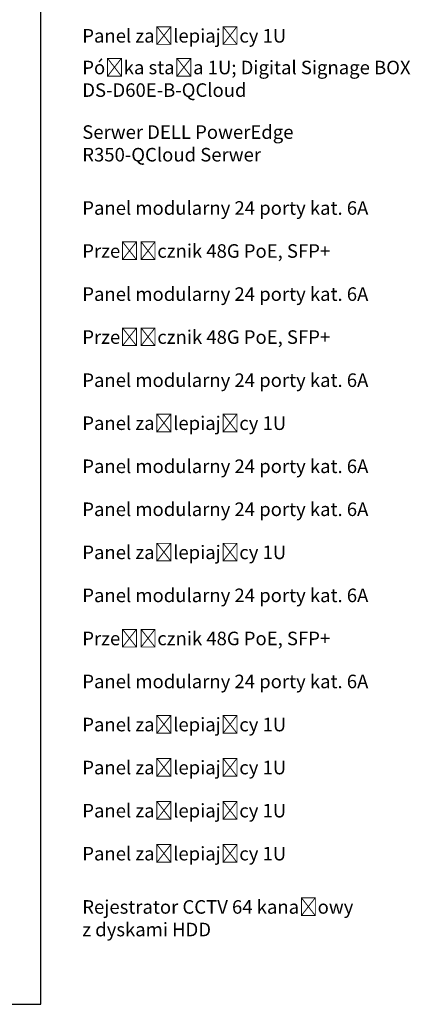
# Model space of a CAD drawing. Header units: millimetres. Extents: x 94562 to 148980, y -25377 to 3008.
# Tile 83 of 140: x 101524 to 101926, y -22946 to -21929. Entities that reach past the tile are written whole.
import ezdxf

# ---------------------------------------------------------------- set-up
doc = ezdxf.new("R2010")
doc.units = ezdxf.units.MM
doc.layers.add('tt_opis', color=30, linetype='Continuous')
doc.layers.add('tt_symbole', color=40, linetype='Continuous')
doc.styles.add('_LANSTER_01', font='romans.shx')

# ---------------------------------------------------------------- blocks, each defined once
blk = doc.blocks.new('IT_szafa_stojąca_42U')
for p, q in [((366.09, 1605.48), (366.09, 1801.06)), ((286.08, 1605.48), (366.09, 1605.48))]:
    blk.add_line(p, q)

msp = doc.modelspace()

# ---------------------------------------------------------------- block references
at = {"layer": 'tt_symbole', "xscale": 10, "yscale": 10, "zscale": 10}
msp.add_blockref('IT_szafa_stojąca_42U', (97884.4, -39000.7), dxfattribs=at)

# ---------------------------------------------------------------- texts
at = {"layer": 'tt_opis', "char_height": 14, "attachment_point": 4, "style": '_LANSTER_01'}
for s, insert in [('\\A1;{\\Fsimplex|c238;Panel zaślepiający 1U}', (101588, -21945.8)), ('\\A1;{\\Fsimplex|c238;Półka stała 1U; Digital Signage BOX ^JDS-D60E-B-QCloud}', (101588, -21990.2)), ('\\A1;{\\Fsimplex|c238;Serwer DELL PowerEdge ^JR350-QCloud Serwer}', (101588, -22056.9)), ('\\A1;{\\Fsimplex|c238;Panel modularny 24 porty kat. 6A }', (101588, -22123.6)), ('\\A1;{\\Fsimplex|c238;Przełącznik 48G PoE, SFP+}', (101588, -22168)), ('\\A1;{\\Fsimplex|c238;Panel modularny 24 porty kat. 6A }', (101588, -22212.5)), ('\\A1;{\\Fsimplex|c238;Przełącznik 48G PoE, SFP+}', (101588, -22256.9)), ('\\A1;{\\Fsimplex|c238;Panel modularny 24 porty kat. 6A }', (101588, -22301.4)), ('\\A1;{\\Fsimplex|c238;Panel zaślepiający 1U}', (101588, -22345.8)), ('\\A1;{\\Fsimplex|c238;Panel modularny 24 porty kat. 6A }', (101588, -22390.3)), ('\\A1;{\\Fsimplex|c238;Panel modularny 24 porty kat. 6A }', (101588, -22434.7)), ('\\A1;{\\Fsimplex|c238;Panel zaślepiający 1U}', (101588, -22479.2)), ('\\A1;{\\Fsimplex|c238;Panel modularny 24 porty kat. 6A }', (101588, -22523.6)), ('\\A1;{\\Fsimplex|c238;Przełącznik 48G PoE, SFP+}', (101588, -22568.1)), ('\\A1;{\\Fsimplex|c238;Panel modularny 24 porty kat. 6A }', (101588, -22612.5)), ('\\A1;{\\Fsimplex|c238;Panel zaślepiający 1U}', (101588, -22657)), ('\\A1;{\\Fsimplex|c238;Panel zaślepiający 1U}', (101588, -22701.4)), ('\\A1;{\\Fsimplex|c238;Panel zaślepiający 1U}', (101588, -22745.9)), ('\\A1;{\\Fsimplex|c238;Panel zaślepiający 1U}', (101588, -22790.3)), ('\\A1;{\\Fsimplex|c238;Rejestrator CCTV 64 kanałowy^Jz dyskami HDD}', (101588, -22857))]:
    msp.add_mtext_dynamic_manual_height_columns(s, width=815.81, gutter_width=60, heights=[0], dxfattribs=dict(at, insert=insert))

doc.saveas('drawing.dxf')
